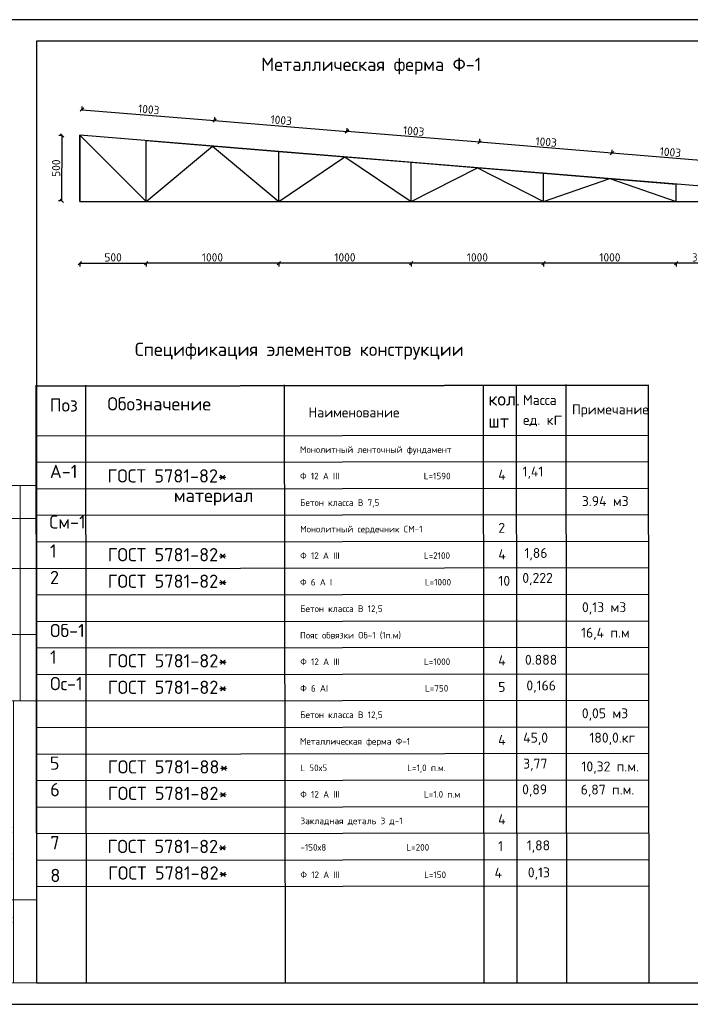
# Model space of a CAD drawing. Header units: millimetres. Extents: x 1527433 to 14789979, y -245576 to 11310.
# Tile 23 of 135: x 1896661 to 1916910, y -65658 to -35958. Entities that reach past the tile are written whole.
import ezdxf

# ---------------------------------------------------------------- set-up
doc = ezdxf.new("R2010")
doc.units = ezdxf.units.MM
doc.layers.add('G-ANNO-TTLB-THIN_Ном._пера__1', color=7, linetype='Continuous', lineweight=15)
doc.layers.add('G-ANNO-TTLB_Ном._пера__1', color=7, linetype='Continuous', lineweight=15)
doc.styles.get("Standard").update_dxf_attribs({"font": 'isocpeur.ttf', "height": 250})
doc.styles.add('V@ler@Live', font='isocpeui.ttf')
doc.styles.add('СГЕНЕРИР_СТИЛЬ_1', font='arial.ttf')
doc.dimstyles.new('ISO-25', dxfattribs={"dimtxt": 200, "dimasz": 100, "dimexe": 100, "dimexo": 100, "dimgap": 50, "dimtad": 1, "dimdec": 0, "dimtxsty": 'Standard', "dimblk": 'OBLIQUE', "dimcen": 2.5, "dimadec": 0, "dimazin": 0, "dimtfac": 1, "dimtdec": 0, "dimtmove": 0, "dimatfit": 3, "dimfxl": 1.25, "dimarcsym": 0})

# ---------------------------------------------------------------- blocks, each defined once
blk = doc.blocks.new('_Oblique')
at = {"color": 0, "linetype": 'ByBlock', "lineweight": -2}
blk.add_line((-0.5, -0.5), (0.5, 0.5), dxfattribs=at)
blk = doc.blocks.new('*D290')
at = {"color": 0, "linetype": 'Continuous', "lineweight": -2, "transparency": 16777216}
for p, q in [((1898543, -38685), (1898552, -38575)), ((1902543, -39013), (1902552, -38903))]:
    blk.add_line(p, q, dxfattribs=at)
at = {"color": 0, "lineweight": -2, "transparency": 16777216}
blk.add_line((1898544, -38675), (1902544, -39003), dxfattribs=at)
at = {"layer": 'Defpoints', "color": 0, "linetype": 'Continuous', "transparency": 16777216}
for p in [(1902544, -39003), (1898481, -39440), (1902481, -39768)]:
    blk.add_point(p, dxfattribs=at)
at = {"color": 0, "linetype": 'Continuous', "lineweight": -2, "transparency": 16777216, "xscale": 100, "yscale": 100, "zscale": 100}
for p, rotation in [((1898544, -38675), 175.3093155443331), ((1902544, -39003), 355.3093155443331)]:
    blk.add_blockref('_Oblique', p, dxfattribs=dict(at, rotation=rotation))
at = {"color": 0, "linetype": 'Continuous', "transparency": 16777216, "insert": (1900558, -38664), "char_height": 250, "attachment_point": 5, "rotation": 355.3093}
blk.add_mtext('1003', dxfattribs=at)
blk = doc.blocks.new('*D291')
at = {"color": 0, "linetype": 'Continuous', "lineweight": -2, "transparency": 16777216}
for p, q in [((1902543, -39009), (1902552, -38899)), ((1906543, -39337), (1906552, -39228))]:
    blk.add_line(p, q, dxfattribs=at)
at = {"color": 0, "lineweight": -2, "transparency": 16777216}
blk.add_line((1902544, -38999), (1906544, -39327), dxfattribs=at)
at = {"layer": 'Defpoints', "color": 0, "linetype": 'Continuous', "transparency": 16777216}
for p in [(1906544, -39327), (1902481, -39768), (1906481, -40096)]:
    blk.add_point(p, dxfattribs=at)
at = {"color": 0, "linetype": 'Continuous', "lineweight": -2, "transparency": 16777216, "xscale": 100, "yscale": 100, "zscale": 100}
for p, rotation in [((1902544, -38999), 175.3093155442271), ((1906544, -39327), 355.3093155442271)]:
    blk.add_blockref('_Oblique', p, dxfattribs=dict(at, rotation=rotation))
at = {"color": 0, "linetype": 'Continuous', "transparency": 16777216, "insert": (1904558, -38989), "char_height": 250, "attachment_point": 5, "rotation": 355.3093}
blk.add_mtext('1003', dxfattribs=at)
blk = doc.blocks.new('*D292')
at = {"color": 0, "linetype": 'Continuous', "lineweight": -2, "transparency": 16777216}
for p, q in [((1906543, -39337), (1906552, -39228)), ((1910543, -39665), (1910552, -39556))]:
    blk.add_line(p, q, dxfattribs=at)
at = {"color": 0, "lineweight": -2, "transparency": 16777216}
blk.add_line((1910544, -39656), (1906544, -39327), dxfattribs=at)
at = {"layer": 'Defpoints', "color": 0, "linetype": 'Continuous', "transparency": 16777216}
for p in [(1906544, -39327), (1906481, -40096), (1910481, -40424)]:
    blk.add_point(p, dxfattribs=at)
at = {"color": 0, "linetype": 'Continuous', "lineweight": -2, "transparency": 16777216, "xscale": 100, "yscale": 100, "zscale": 100}
for p, rotation in [((1906544, -39327), 175.3093155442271), ((1910544, -39656), 355.3093155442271)]:
    blk.add_blockref('_Oblique', p, dxfattribs=dict(at, rotation=rotation))
at = {"color": 0, "linetype": 'Continuous', "transparency": 16777216, "insert": (1908558, -39317), "char_height": 250, "attachment_point": 5, "rotation": 355.3093}
blk.add_mtext('1003', dxfattribs=at)
blk = doc.blocks.new('*D293')
at = {"color": 0, "linetype": 'Continuous', "lineweight": -2, "transparency": 16777216}
for p, q in [((1910543, -39665), (1910552, -39556)), ((1914543, -39994), (1914552, -39884))]:
    blk.add_line(p, q, dxfattribs=at)
at = {"color": 0, "lineweight": -2, "transparency": 16777216}
blk.add_line((1914544, -39984), (1910544, -39656), dxfattribs=at)
at = {"layer": 'Defpoints', "color": 0, "linetype": 'Continuous', "transparency": 16777216}
for p in [(1910544, -39656), (1910481, -40424), (1914481, -40752)]:
    blk.add_point(p, dxfattribs=at)
at = {"color": 0, "linetype": 'Continuous', "lineweight": -2, "transparency": 16777216, "xscale": 100, "yscale": 100, "zscale": 100}
for p, rotation in [((1910544, -39656), 175.3093155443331), ((1914544, -39984), 355.3093155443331)]:
    blk.add_blockref('_Oblique', p, dxfattribs=dict(at, rotation=rotation))
at = {"color": 0, "linetype": 'Continuous', "transparency": 16777216, "insert": (1912558, -39645), "char_height": 250, "attachment_point": 5, "rotation": 355.3093}
blk.add_mtext('1003', dxfattribs=at)
blk = doc.blocks.new('*D294')
at = {"color": 0, "linetype": 'Continuous', "lineweight": -2, "transparency": 16777216}
for p, q in [((1914543, -39994), (1914552, -39884)), ((1918043, -40281), (1918052, -40171))]:
    blk.add_line(p, q, dxfattribs=at)
at = {"color": 0, "lineweight": -2, "transparency": 16777216}
blk.add_line((1918044, -40271), (1914544, -39984), dxfattribs=at)
at = {"layer": 'Defpoints', "color": 0, "linetype": 'Continuous', "transparency": 16777216}
for p in [(1914544, -39984), (1914481, -40752), (1917981, -41040)]:
    blk.add_point(p, dxfattribs=at)
at = {"color": 0, "linetype": 'Continuous', "lineweight": -2, "transparency": 16777216, "xscale": 100, "yscale": 100, "zscale": 100}
for p, rotation in [((1914544, -39984), 175.3093155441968), ((1918044, -40271), 355.3093155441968)]:
    blk.add_blockref('_Oblique', p, dxfattribs=dict(at, rotation=rotation))
at = {"color": 0, "linetype": 'Continuous', "transparency": 16777216, "insert": (1916308, -39953), "char_height": 250, "attachment_point": 5, "rotation": 355.3093}
blk.add_mtext('1003', dxfattribs=at)
blk = doc.blocks.new('*D295')
at = {"color": 0, "linetype": 'Continuous', "lineweight": -2, "transparency": 16777216}
for p, q in [((1898481, -43293), (1898481, -43403)), ((1900481, -43293), (1900481, -43403))]:
    blk.add_line(p, q, dxfattribs=at)
at = {"color": 0, "lineweight": -2, "transparency": 16777216}
blk.add_line((1898481, -43303), (1900481, -43303), dxfattribs=at)
at = {"layer": 'Defpoints', "color": 0, "linetype": 'Continuous', "transparency": 16777216}
for p in [(1898481, -41440), (1900481, -41440), (1900481, -43303)]:
    blk.add_point(p, dxfattribs=at)
at = {"color": 0, "linetype": 'Continuous', "lineweight": -2, "transparency": 16777216, "xscale": 100, "yscale": 100, "zscale": 100, "rotation": 180}
blk.add_blockref('_Oblique', (1898481, -43303), dxfattribs=at)
at = {"color": 0, "linetype": 'Continuous', "lineweight": -2, "transparency": 16777216, "xscale": 100, "yscale": 100, "zscale": 100}
blk.add_blockref('_Oblique', (1900481, -43303), dxfattribs=at)
at = {"color": 0, "linetype": 'Continuous', "transparency": 16777216, "insert": (1899481, -43128), "char_height": 250, "attachment_point": 5}
blk.add_mtext('500', dxfattribs=at)
blk = doc.blocks.new('*D296')
at = {"color": 0, "linetype": 'Continuous', "lineweight": -2, "transparency": 16777216}
for p, q in [((1900481, -43293), (1900481, -43403)), ((1904481, -43293), (1904481, -43403))]:
    blk.add_line(p, q, dxfattribs=at)
at = {"color": 0, "lineweight": -2, "transparency": 16777216}
blk.add_line((1904481, -43303), (1900481, -43303), dxfattribs=at)
at = {"layer": 'Defpoints', "color": 0, "linetype": 'Continuous', "transparency": 16777216}
for p in [(1900481, -41440), (1904481, -41440), (1900481, -43303)]:
    blk.add_point(p, dxfattribs=at)
at = {"color": 0, "linetype": 'Continuous', "lineweight": -2, "transparency": 16777216, "xscale": 100, "yscale": 100, "zscale": 100, "rotation": 180}
blk.add_blockref('_Oblique', (1900481, -43303), dxfattribs=at)
at = {"color": 0, "linetype": 'Continuous', "lineweight": -2, "transparency": 16777216, "xscale": 100, "yscale": 100, "zscale": 100}
blk.add_blockref('_Oblique', (1904481, -43303), dxfattribs=at)
at = {"color": 0, "linetype": 'Continuous', "transparency": 16777216, "insert": (1902481, -43128), "char_height": 250, "attachment_point": 5}
blk.add_mtext('1000', dxfattribs=at)
blk = doc.blocks.new('*D297')
at = {"color": 0, "linetype": 'Continuous', "lineweight": -2, "transparency": 16777216}
blk.add_line((1904481, -43293), (1904481, -43403), dxfattribs=at)
at = {"color": 0, "lineweight": -2, "transparency": 16777216}
blk.add_line((1908481, -43303), (1904481, -43303), dxfattribs=at)
at = {"layer": 'Defpoints', "color": 0, "linetype": 'Continuous', "transparency": 16777216}
for p in [(1904481, -41440), (1908481, -41440), (1904481, -43303)]:
    blk.add_point(p, dxfattribs=at)
at = {"color": 0, "linetype": 'Continuous', "lineweight": -2, "transparency": 16777216, "xscale": 100, "yscale": 100, "zscale": 100, "rotation": 180}
blk.add_blockref('_Oblique', (1904481, -43303), dxfattribs=at)
at = {"color": 0, "linetype": 'Continuous', "lineweight": -2, "transparency": 16777216, "xscale": 100, "yscale": 100, "zscale": 100}
blk.add_blockref('_Oblique', (1908481, -43303), dxfattribs=at)
at = {"color": 0, "linetype": 'Continuous', "transparency": 16777216, "insert": (1906481, -43128), "char_height": 250, "attachment_point": 5}
blk.add_mtext('1000', dxfattribs=at)
blk = doc.blocks.new('*D298')
at = {"color": 0, "linetype": 'Continuous', "lineweight": -2, "transparency": 16777216}
blk.add_line((1908481, -43293), (1908481, -43403), dxfattribs=at)
at = {"color": 0, "lineweight": -2, "transparency": 16777216}
blk.add_line((1912481, -43303), (1908481, -43303), dxfattribs=at)
at = {"layer": 'Defpoints', "color": 0, "linetype": 'Continuous', "transparency": 16777216}
for p in [(1908481, -41440), (1912481, -41440), (1908481, -43303)]:
    blk.add_point(p, dxfattribs=at)
at = {"color": 0, "linetype": 'Continuous', "lineweight": -2, "transparency": 16777216, "xscale": 100, "yscale": 100, "zscale": 100, "rotation": 180}
blk.add_blockref('_Oblique', (1908481, -43303), dxfattribs=at)
at = {"color": 0, "linetype": 'Continuous', "lineweight": -2, "transparency": 16777216, "xscale": 100, "yscale": 100, "zscale": 100}
blk.add_blockref('_Oblique', (1912481, -43303), dxfattribs=at)
at = {"color": 0, "linetype": 'Continuous', "transparency": 16777216, "insert": (1910481, -43128), "char_height": 250, "attachment_point": 5}
blk.add_mtext('1000', dxfattribs=at)
blk = doc.blocks.new('*D299')
at = {"color": 0, "linetype": 'Continuous', "lineweight": -2, "transparency": 16777216}
blk.add_line((1912481, -43293), (1912481, -43403), dxfattribs=at)
at = {"color": 0, "lineweight": -2, "transparency": 16777216}
blk.add_line((1916481, -43303), (1912481, -43303), dxfattribs=at)
at = {"layer": 'Defpoints', "color": 0, "linetype": 'Continuous', "transparency": 16777216}
for p in [(1912481, -41440), (1916481, -41440), (1912481, -43303)]:
    blk.add_point(p, dxfattribs=at)
at = {"color": 0, "linetype": 'Continuous', "lineweight": -2, "transparency": 16777216, "xscale": 100, "yscale": 100, "zscale": 100, "rotation": 180}
blk.add_blockref('_Oblique', (1912481, -43303), dxfattribs=at)
at = {"color": 0, "linetype": 'Continuous', "lineweight": -2, "transparency": 16777216, "xscale": 100, "yscale": 100, "zscale": 100}
blk.add_blockref('_Oblique', (1916481, -43303), dxfattribs=at)
at = {"color": 0, "linetype": 'Continuous', "transparency": 16777216, "insert": (1914481, -43128), "char_height": 250, "attachment_point": 5}
blk.add_mtext('1000', dxfattribs=at)
blk = doc.blocks.new('*D300')
at = {"color": 0, "linetype": 'Continuous', "lineweight": -2, "transparency": 16777216}
blk.add_line((1916481, -43293), (1916481, -43403), dxfattribs=at)
at = {"color": 0, "lineweight": -2, "transparency": 16777216}
blk.add_line((1917981, -43303), (1916481, -43303), dxfattribs=at)
at = {"layer": 'Defpoints', "color": 0, "linetype": 'Continuous', "transparency": 16777216}
for p in [(1916481, -41440), (1917981, -41440), (1916481, -43303)]:
    blk.add_point(p, dxfattribs=at)
at = {"color": 0, "linetype": 'Continuous', "lineweight": -2, "transparency": 16777216, "xscale": 100, "yscale": 100, "zscale": 100, "rotation": 180}
blk.add_blockref('_Oblique', (1916481, -43303), dxfattribs=at)
at = {"color": 0, "linetype": 'Continuous', "lineweight": -2, "transparency": 16777216, "xscale": 100, "yscale": 100, "zscale": 100}
blk.add_blockref('_Oblique', (1917981, -43303), dxfattribs=at)
at = {"color": 0, "linetype": 'Continuous', "transparency": 16777216, "insert": (1917231, -43128), "char_height": 250, "attachment_point": 5}
blk.add_mtext('350', dxfattribs=at)
blk = doc.blocks.new('*D225')
at = {"color": 0, "linetype": 'Continuous', "lineweight": -2, "transparency": 16777216}
for p, q in [((1897950, -39449), (1897840, -39448)), ((1897941, -41425), (1897831, -41424))]:
    blk.add_line(p, q, dxfattribs=at)
at = {"color": 0, "lineweight": -2, "transparency": 16777216}
blk.add_line((1897931, -41425), (1897940, -39449), dxfattribs=at)
at = {"layer": 'Defpoints', "color": 0, "linetype": 'Continuous', "transparency": 16777216}
for p in [(1897940, -39449), (1898489, -39451), (1898479, -41427)]:
    blk.add_point(p, dxfattribs=at)
at = {"color": 0, "linetype": 'Continuous', "lineweight": -2, "transparency": 16777216, "xscale": 100, "yscale": 100, "zscale": 100}
for p, rotation in [((1897940, -39449), 89.72566754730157), ((1897931, -41425), 269.7256675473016)]:
    blk.add_blockref('_Oblique', p, dxfattribs=dict(at, rotation=rotation))
at = {"color": 0, "linetype": 'Continuous', "transparency": 16777216, "insert": (1897760, -40436), "char_height": 250, "attachment_point": 5, "rotation": 89.7257}
blk.add_mtext('500', dxfattribs=at)
blk = doc.blocks.new('бок штамп')
at = {"layer": 'G-ANNO-TTLB-THIN_Ном._пера__1', "linetype": 'Continuous'}
blk.add_line((1000, 0), (1000, -6500), dxfattribs=at)
at = {"layer": 'G-ANNO-TTLB_Ном._пера__1', "linetype": 'Continuous'}
for p, q in [((1500, 0), (0, 0)), ((0, 0), (0, -6500)), ((500, 0), (500, -6500)), ((500, -1000), (1500, -1000)), ((500, -2500), (1500, -2500)), ((500, -4500), (1500, -4500)), ((0, -6500), (1500, -6500)), ((1500, -6500), (300, -6500)), ((300, -6500), (300, -15000)), ((800, -6500), (800, -15000)), ((300, -12500), (1500, -12500)), ((300, -15000), (1500, -15000))]:
    blk.add_line(p, q, dxfattribs=at)
at = {"layer": 'G-ANNO-TTLB_Ном._пера__1', "linetype": 'Continuous', "insert": (113, -3474), "char_height": 250, "attachment_point": 2, "rotation": 90, "style": 'СГЕНЕРИР_СТИЛЬ_1'}
blk.add_mtext('{\\W0.900000x;Согласовано}', dxfattribs=at)
at = {"layer": 'G-ANNO-TTLB_Ном._пера__1', "linetype": 'Continuous', "char_height": 250, "attachment_point": 2, "rotation": 90, "style": 'СГЕНЕРИР_СТИЛЬ_1'}
for s, insert, width in [('{\\W0.900000x;Взам. инв. №}', (441, -7677), 2051.61), ('{\\W0.900000x;Подп. и дата}', (441, -10747), 2087.82), ('{\\W0.900000x;Инв. № подл.}', (441, -13724), 2009.37)]:
    blk.add_mtext(s, dxfattribs=dict(at, insert=insert, width=width))

msp = doc.modelspace()

# ---------------------------------------------------------------- linework, layer by layer
at = {"color": 0, "lineweight": 25}
msp.add_lwpolyline([(1895172.606, -65657.762), (1937172.606, -65657.762), (1937172.606, -35957.762), (1895172.606, -35957.762)], close=True, dxfattribs=at)
for points in [[(1897172.606, -65007.762), (1936522.606, -65007.762), (1936522.606, -36607.762), (1897172.606, -36607.762)], [(1897172.606, -36607.762), (1897172.606, -65007.762)]]:
    msp.add_lwpolyline(points, dxfattribs=at)
at = {"color": 0, "linetype": 'Continuous', "lineweight": 30}
msp.add_lwpolyline([(1898480.924, -41439.602), (1917980.924, -41439.602), (1917980.924, -41039.602), (1898480.924, -39439.602)], close=True, dxfattribs=at)
at = {"color": 0, "linetype": 'Continuous'}
for points in [[(1898480.924, -41439.602), (1898480.924, -39439.602)], [(1900480.924, -39603.705), (1904480.924, -39931.91)], [(1904480.924, -39931.91), (1908480.924, -40260.115)], [(1908480.924, -40260.115), (1912480.924, -40588.32)], [(1912480.924, -40588.32), (1916480.924, -40916.525)], [(1897150.956, -46985.524), (1897172.014, -65007.762)], [(1897150.956, -47007.775), (1915650.944, -46986.159)], [(1898650.955, -46983.771), (1898672.013, -65006.009)], [(1904650.951, -46976.76), (1904672.009, -64998.999)], [(1910650.947, -46969.749), (1910672.005, -64991.988)], [(1911650.946, -46968.581), (1911672.004, -64990.819)], [(1913150.945, -46966.828), (1913172.003, -64989.067)], [(1897152.709, -48507.774), (1915652.696, -48486.158)], [(1897153.644, -49307.773), (1915653.631, -49286.157)], [(1897154.579, -50107.773), (1915654.566, -50086.157)], [(1897155.513, -50907.772), (1915655.501, -50886.156)], [(1897156.448, -51707.772), (1915656.435, -51686.155)], [(1897157.383, -52507.771), (1915657.37, -52486.155)], [(1897158.318, -53307.771), (1915658.305, -53286.154)], [(1897159.252, -54107.77), (1915659.24, -54086.154)], [(1897160.187, -54907.77), (1915660.174, -54886.153)], [(1897161.122, -55707.769), (1915661.109, -55686.153)], [(1897162.057, -56507.768), (1915662.044, -56486.152)], [(1897162.991, -57307.768), (1915662.979, -57286.152)], [(1897162.991, -57307.768), (1915662.979, -57286.152)], [(1897163.926, -58107.767), (1915663.913, -58086.151)], [(1897164.861, -58907.767), (1915664.848, -58886.15)], [(1897165.796, -59707.766), (1915665.783, -59686.15)], [(1897166.73, -60507.766), (1915666.718, -60486.149)], [(1897167.665, -61307.765), (1915667.652, -61286.149)], [(1897168.6, -62107.765), (1915668.587, -62086.148)]]:
    msp.add_lwpolyline(points, dxfattribs=at)
at = {"color": 0, "linetype": 'Continuous', "lineweight": 30}
for points in [[(1898480.924, -39439.602), (1900480.924, -41439.602), (1902480.924, -39767.807), (1904480.924, -41439.602), (1906480.924, -40096.012), (1908480.924, -41439.602), (1910480.924, -40424.217), (1912480.924, -41439.602), (1914480.924, -40752.423), (1916480.924, -41439.602)], [(1900480.924, -41439.602), (1900480.924, -39603.705)], [(1904480.924, -41439.602), (1904480.924, -39931.91)], [(1908480.924, -41439.602), (1908480.924, -40260.115)], [(1912480.924, -41439.602), (1912480.924, -40588.32)], [(1916480.924, -41439.602), (1916480.924, -40916.525)]]:
    msp.add_lwpolyline(points, dxfattribs=at)
at = {"color": 0, "linetype": 'Continuous'}
msp.add_lwpolyline([(1915650.943, -46985.524), (1897172.606, -47007.749), (1897172.606, -65007.762), (1915672.001, -65007.762)], close=True, dxfattribs=at)

# ---------------------------------------------------------------- block references
msp.add_blockref('бок штамп', (1895672.014, -50007.762))

# ---------------------------------------------------------------- texts
at = {"color": 0, "linetype": 'Continuous', "insert": (1903953.156, -37104.088), "char_height": 400, "attachment_point": 1}
msp.add_mtext('Металлическая ферма Ф-1', dxfattribs=at)
at = {"color": 0, "linetype": 'Continuous', "attachment_point": 1}
for s, width, heights, insert, char_height in [('Спецификация элементов конструкции', 13943.50682, [0], (1900137.952, -45701.523), 400), ('Поз', 1082.10311, [0], (1897568.852, -47380.612), 400), ('Обозначение', 4763.38758, [0], (1899310.347, -47344.909), 400), ('кол. шт', 142.96167, [0], (1910811.937, -47198.738), 400), ('{\\H0.75x;Масса ед. к}г', 1545.52294, [0], (1911856.142, -47279.773), 400), ('Наименование', 4763.38758, [0], (1905378.592, -47653.721), 300), ('Примечание', 142.96167, [0], (1913336.098, -47562.644), 300), ('Монолитный ленточный фундамент', 9523.74157, [0], (1905126.093, -48824.765), 200), ('А-1', 1082.10311, [0], (1897571.656, -49383.769), 400), ('ГОСТ 5781-82*', 4763.38758, [0], (1899310.347, -49518.832), 400), ('4', 142.96167, [0], (1911109.765, -49534.103), 300), ('1,41', 142.96167, [0], (1911844.669, -49437.348), 300), ('Ф 12 А III                    L=1590', 9523.74157, [0], (1905126.093, -49624.765), 200), ('материал', 4763.38758, [0], (1901315.449, -50107.773), 400), ('Бетон класса В 7,5 ', 9523.74157, [0], (1905127.963, -50424.764), 200), ('3.94 м3', 1922.79591, [0], (1913634.339, -50329.429), 300), ('См-1', 1082.10311, [0], (1897558.55, -50907.772), 400), ('Монолитный сердечник СМ-1', 9523.74157, [0], (1905128.897, -51224.764), 200), ('2', 142.96167, [0], (1911112.569, -51134.102), 300), ('1', 1082.10311, [0], (1897574.461, -51783.768), 400), ('ГОСТ 5781-82*', 4763.38758, [0], (1899315.955, -51896.249), 400), ('4', 142.96167, [0], (1911113.504, -51934.101), 300), ('1,86', 142.96167, [0], (1911899.822, -51894.709), 300), ('Ф 12 А III                    L=2100', 9523.74157, [0], (1905128.897, -52024.763), 200), ('2', 1082.10311, [0], (1897574.461, -52583.767), 400), ('ГОСТ 5781-82*', 4763.38758, [0], (1899316.89, -52696.248), 400), ('Ф 6 А I                      L=1000', 9523.74157, [200.152], (1905126.093, -52824.763), 200), ('10', 142.96167, [0], (1911114.438, -52734.101), 300), ('0,222', 142.96167, [0], (1911836.565, -52646.109), 300), ('Бетон класса В 12,5', 9523.74157, [0], (1905131.702, -53624.762), 200), ('0,13 м3', 2652.98305, [0], (1913638.078, -53529.427), 300), ('Об-1', 1082.10311, [0], (1897577.265, -54183.766), 400), ('16,4 п.м', 2561.70924, [0], (1913609.832, -54296.787), 300), ('Пояс обвязки Об-1 (1п.м)', 9523.74157, [0], (1905126.093, -54424.762), 200), ('1', 1082.10311, [0], (1897578.2, -54983.765), 400), ('ГОСТ 5781-82*', 4763.38758, [0], (1899319.694, -55096.247), 400), ('Ф 12 А III                    L=1000', 5576.09082, [0], (1905133.571, -55224.761), 200), ('4', 300, [0], (1911109.765, -55134.099), 300), ('0.888', 142.96167, [0], (1911916.509, -55114.854), 300), ('Ос-1', 1082.10311, [0], (1897579.135, -55783.765), 400), ('ГОСТ 5781-82*', 4763.38758, [0], (1899320.629, -55896.246), 400), ('Ф 6 АI                       L=750', 5372.89485, [0], (1905129.832, -56024.76), 200), ('5', 300, [202.645], (1911109.765, -55934.099), 300), ('0,166', 142.96167, [0], (1911960.123, -55890.847), 300), ('0,05 м3', 2082.52754, [0], (1913633.404, -56729.424), 300), ('Бетон класса В 12,5', 9523.74157, [0], (1905131.702, -56824.76), 200), ('Металлическая ферма Ф-1', 9523.74157, [0], (1905123.289, -57624.759), 200), ('4', 142.96167, [0], (1911106.96, -57534.098), 300), ('45,0', 142.96167, [0], (1911861.685, -57464.563), 300), ('180,0.кг', 142.96167, [0], (1913861.012, -57464.563), 300), ('5', 1082.10311, [0], (1897571.656, -58183.763), 400), ('ГОСТ 5781-88*', 4763.38758, [0], (1899323.433, -58296.244), 400), ('L 50х5                   L=1,0 п.м.', 9523.74157, [0], (1905132.636, -58424.759), 200), ('3,77', 142.96167, [0], (1911861.513, -58247.419), 300), ('10,32 п.м.', 3566.5914, [0], (1913622.042, -58333.577), 300), ('6', 1082.10311, [0], (1897582.874, -58983.763), 400), ('ГОСТ 5781-82*', 4763.38758, [0], (1899324.368, -59096.244), 400), ('0,89', 142.96167, [0], (1911831.078, -59024.754), 300), ('6,87 п.м.', 2082.52754, [0], (1913599.536, -59030.722), 300), ('Ф 12 А III                    L=1.0 п.м', 9523.74157, [0], (1905133.571, -59224.758), 200), ('4', 142.96167, [0], (1911106.96, -59928.212), 300), ('Закладная деталь 3 д-1', 9523.74157, [0], (1905139.18, -60024.758), 200), ('7', 1082.10311, [0], (1897584.743, -60583.762), 400), ('ГОСТ 5781-82*', 4763.38758, [0], (1899314.086, -60696.243), 400), ('-150х8                   L=200', 9523.74157, [0], (1905135.441, -60824.757), 200), ('1', 142.96167, [0], (1911106.96, -60734.095), 300), ('1,88', 400, [0], (1911970.201, -60714.184), 300), ('ГОСТ 5781-82*', 4763.38758, [0], (1899327.757, -61496.713), 400), ('8', 1082.10311, [0], (1897586.262, -61571.596), 400), ('Ф 12 А III                    L=150', 9523.74157, [0], (1905136.96, -61650.516), 200), ('4', 142.96167, [0], (1910998.582, -61539.281), 300), ('0,13', 400, [0], (1912002.121, -61529.415), 300)]:
    msp.add_mtext_dynamic_manual_height_columns(s, width=width, gutter_width=100, heights=heights, dxfattribs=dict(at, insert=insert, char_height=char_height))
at = {"insert": (1767440, -56870), "char_height": 577.5, "attachment_point": 1, "style": 'V@ler@Live'}
msp.add_mtext_dynamic_manual_height_columns("\\pi518.9415;{\\fISOCPEUR|b1|i1|c204|p34;\\C0;Ko'mirxona, Chiqindi tashlash joyi, Yong'in qalqoni}", width=18853.86158, gutter_width=1650, heights=[1799.649], dxfattribs=at)

# ---------------------------------------------------------------- dimensions: what is measured, and where the dimension line sits
at = {"color": 0, "linetype": 'Continuous'}
for p1, p2, distance, text, override, picture, middle in [((1898480.924, -39439.602), (1902480.924, -39767.807), 767.424, '1003', {"dimfxl": 10, "dimfxlon": 1, "dimarcsym": 1}, '*D290', (1900557.992, -38664.437)), ((1910480.924, -40424.217), (1906480.924, -40096.012), -771.3, '1003', {"dimfxl": 10, "dimfxlon": 1, "dimarcsym": 1}, '*D292', (1908558.309, -39316.984)), ((1898479.414, -41427.286), (1898488.876, -39451.275), 548.835, '500', {"dimfxl": 10, "dimfxlon": 1, "dimarcsym": 1}, '*D225', (1897760.319, -40435.815)), ((1914480.924, -40752.423), (1910480.924, -40424.217), -771.3, '1003', {"dimfxl": 10, "dimfxlon": 1, "dimarcsym": 1}, '*D293', (1912558.309, -39645.189)), ((1917980.924, -41039.602), (1914480.924, -40752.423), -771.3, '1003', {"dimfxl": 10, "dimfxlon": 1, "dimarcsym": 1}, '*D294', (1916308.309, -39952.881)), ((1898480.924, -41439.602), (1900480.924, -41439.602), -1863.074, '500', {"dimfxl": 10, "dimfxlon": 1, "dimarcsym": 1}, '*D295', (1899480.924, -43127.676)), ((1904480.924, -41439.602), (1900480.924, -41439.602), 1863.074, '1000', {"dimfxl": 10, "dimfxlon": 1, "dimarcsym": 1}, '*D296', (1902480.924, -43127.676)), ((1908480.924, -41439.602), (1904480.924, -41439.602), 1863.074, '1000', {"dimse1": 1, "dimfxl": 10, "dimfxlon": 1, "dimarcsym": 1}, '*D297', (1906480.924, -43127.676)), ((1912480.924, -41439.602), (1908480.924, -41439.602), 1863.074, '1000', {"dimse1": 1, "dimfxl": 10, "dimfxlon": 1, "dimarcsym": 1}, '*D298', (1910480.924, -43127.676)), ((1916480.924, -41439.602), (1912480.924, -41439.602), 1863.074, '1000', {"dimse1": 1, "dimfxl": 10, "dimfxlon": 1, "dimarcsym": 1}, '*D299', (1914480.924, -43127.676)), ((1917980.924, -41439.602), (1916480.924, -41439.602), 1863.074, '350', {"dimse1": 1, "dimfxl": 10, "dimfxlon": 1, "dimarcsym": 1}, '*D300', (1917230.924, -43127.676))]:
    dim = msp.add_aligned_dim(p1=p1, p2=p2, distance=distance, text=text, dimstyle='ISO-25', override=override, dxfattribs=at)
    dim.commit()
    dim.dimension.update_dxf_attribs({"geometry": picture, "text_midpoint": middle})
dim = msp.add_linear_dim(base=(1906543.999, -39327.295), p1=(1902480.924, -39767.807), p2=(1906480.924, -40096.012), angle=355.3093155, text='1003', dimstyle='ISO-25', override={"dimfxl": 10, "dimfxlon": 1, "dimarcsym": 1}, dxfattribs=at)
dim.commit()
dim.dimension.update_dxf_attribs({"geometry": '*D291', "text_midpoint": (1904543.999, -39163.193), "dimtype": 161})

doc.saveas('drawing.dxf')
